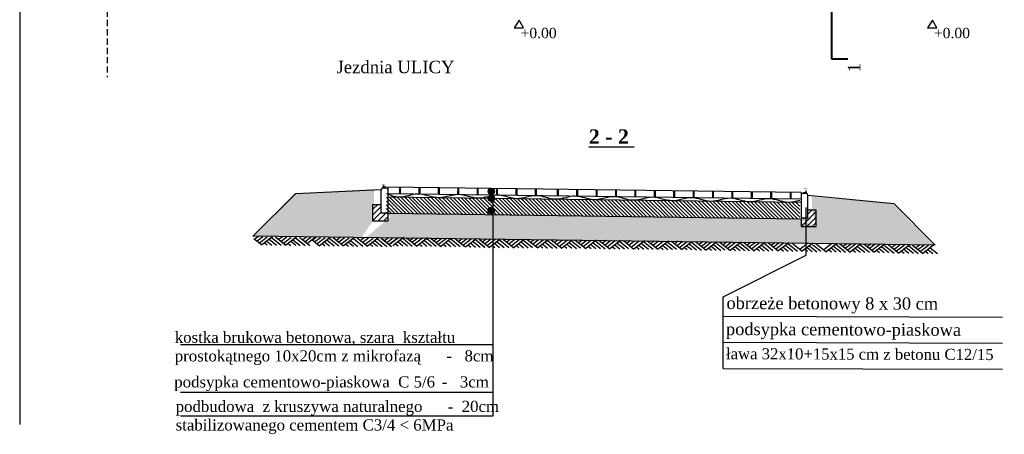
# Model space of a CAD drawing. Header units: metres. Extents: x 592 to 2592, y -1 to 2567.
# Tile 10 of 15: x 592 to 1783, y 1140 to 1641. Entities that reach past the tile are written whole.
import ezdxf

# ---------------------------------------------------------------- set-up
doc = ezdxf.new("R2010")
doc.units = ezdxf.units.M
doc.linetypes.add('DASHED', pattern=[0.75, 0.5, -0.25])
doc.layers.add('gruba', color=7, linetype='Continuous', lineweight=40)
doc.layers.add('krawędzie', color=7, linetype='Continuous', lineweight=30)
doc.styles.get("Standard").update_dxf_attribs({"font": 'simplex.shx'})

msp = doc.modelspace()

# ---------------------------------------------------------------- hatches: boundary and pattern name
h = msp.add_hatch()
h.set_pattern_fill('AR-SAND', color=32, scale=0.15, style=0)
h.set_pattern_definition([(37.5, (-7512.899, 74.341), (-0.2400047, 7.3411986), [0, -5.7912, 0, -6.477, 0, -6.19125]), (7.5, (-7512.899, 74.341), (6.742849, 10.752377), [0, -3.1242, 0, -5.2197, 0, -2.00025]), (327.5, (-7517.5854, 74.341), (11.8648856, 0.0215578), [0, -1.905, 0, -6.858, 0, -8.9535]), (317.5, (-7517.585, 74.341), (11.453347, 3.34394), [0, -0.9525, 0, -4.4958, 0, -5.1435])])
h.paths.add_polyline_path([(1647.773, 1419.01), (1550.683, 1427.338), (1550.651, 1411.334), (1555.559, 1391.297), (1545.237, 1370.909), (1697.496, 1368.737)])
h.paths.add_polyline_path([(1019.497, 1397.978), (1020.671, 1418.066), (1020.708, 1436.723), (924.254, 1431.372), (874.219, 1379.856), (1005.4, 1378.103)])
h = msp.add_hatch()
h.set_pattern_fill('LINE', color=250, angle=315)
h.set_pattern_definition([(315, (-7512.899, 74.341), (2.245064, 2.245064), [])])
h.paths.add_polyline_path([(1535.7, 1420.336), (1258.935, 1424.034), (1258.868, 1404.01), (1534.566, 1400.326), (1535.631, 1401.384)])
edge = h.paths.add_edge_path()
edge.add_line((1258.935, 1424.034), (1099.636, 1426.162))
edge.add_spline(control_points=[(1121.427, 1429.871), (1114.219, 1429.516), (1106.334, 1426.037), (1098.462, 1426.156), (1097.818, 1426.186)], knot_values=[678.67558119, 678.67558119, 678.67558119, 678.67558119, 700.62099894, 702.57538028, 702.57538028, 702.57538028, 702.57538028], degree=3, periodic=0)
edge.add_line((1097.818, 1426.186), (1051.307, 1426.808))
edge.add_spline(control_points=[(1051.307, 1426.808), (1051.123, 1426.808), (1050.94, 1426.81), (1050.757, 1426.815)], knot_values=[34.88788757, 34.88788757, 34.88788757, 34.88788757, 35.45215045, 35.45215045, 35.45215045, 35.45215045], degree=3, periodic=0)
edge.add_spline(control_points=[(1035.727, 1431.016), (1040.71, 1428.983), (1045.692, 1426.951), (1050.757, 1426.815)], knot_values=[0, 0, 0, 0, 15.60586359, 15.60586359, 15.60586359, 15.60586359], degree=3, periodic=0)
edge.add_line((1050.757, 1426.815), (1035.714, 1427.016))
edge.add_line((1035.714, 1427.016), (1035.651, 1408.016))
edge.add_line((1035.651, 1408.016), (1036.681, 1406.979))
edge.add_line((1036.681, 1406.979), (1258.868, 1404.01))
edge.add_line((1258.868, 1404.01), (1258.935, 1424.034))
for points in [[(1158.771, 1433.88, -1), (1166.484, 1433.88, -1)], [(1158.804, 1425.497, -1), (1166.517, 1425.497, -1)], [(1158.723, 1410.592, -1), (1166.436, 1410.592, -1)]]:
    msp.add_hatch(color=256).paths.add_polyline_path(points)
h = msp.add_hatch()
h.set_pattern_fill('LINE', color=256, scale=1.5, angle=135, style=0)
h.set_pattern_definition([(45, (687.337, 1585.1463), (-3.367596, 3.367596), [])])
h.paths.add_polyline_path([(1037.855, 1397.985), (1019.855, 1397.985), (1019.855, 1417.985), (1029.855, 1417.985), (1029.855, 1407.985), (1035.89, 1407.985), (1037.855, 1407.985)])
h.paths.add_polyline_path([(1035.101, 1406.64, -1), (1036.644, 1406.64, -1)], flags=16)
h = msp.add_hatch()
h.set_pattern_fill('AR-SAND', color=34, scale=0.1)
h.set_pattern_definition([(37.5, (-7512.899, 767.6726), (-0.1600031, 4.8941324), [0, -3.8608, 0, -4.318, 0, -4.1275]), (7.5, (-7512.899, 767.6726), (4.495233, 7.168251), [0, -2.0828, 0, -3.4798, 0, -1.3335]), (327.5, (-7516.0233, 767.6726), (7.9099237, 0.0143718), [0, -1.27, 0, -4.572, 0, -5.969]), (317.5, (-7516.023, 767.6726), (7.6355645, 2.229293), [0, -0.635, 0, -2.9972, 0, -3.429])])
edge = h.paths.add_edge_path()
edge.add_spline(control_points=[(1550.631, 1401.334), (1548.453, 1398.578), (1537.195, 1390.695), (1539.37, 1404.38), (1534.007, 1399.493), (1555.644, 1390.473)], knot_values=[0, 0, 0, 0, 7.86311226, 13.9200935, 24.35413567, 24.35413567, 24.35413567, 24.35413567], degree=3, periodic=0)
edge.add_line((1539.64, 1390.918), (1555.644, 1390.473))
edge.add_line((1555.644, 1390.473), (1545.237, 1370.909))
edge.add_line((1545.237, 1370.909), (1260.067, 1373.768))
edge.add_line((1260.067, 1373.768), (1258.868, 1404.01))
edge.add_line((1258.868, 1404.01), (1534.566, 1400.326))
edge.add_line((1534.566, 1400.326), (1535.631, 1401.384))
edge.add_line((1535.631, 1401.384), (1550.631, 1401.334))
h.paths.add_polyline_path([(1258.868, 1404.01), (1036.681, 1406.979), (1040.634, 1403), (1011.785, 1378.722), (1260.067, 1373.768)])
h = msp.add_hatch()
h.set_pattern_fill('LINE', color=256, scale=1.5, angle=45, style=0)
h.set_pattern_definition([(45, (687.337, 1578.466), (-3.367596, 3.367596), [])])
h.paths.add_polyline_path([(1537.202, 1391.305), (1555.202, 1391.305), (1555.202, 1411.305), (1545.202, 1411.305), (1545.202, 1401.305), (1539.167, 1401.305), (1537.202, 1401.305)])
h.paths.add_polyline_path([(1539.956, 1399.96, 1), (1538.413, 1399.96, 1)], flags=16)

# ---------------------------------------------------------------- linework, layer by layer
at = {"linetype": 'DASHED', "ltscale": 15}
msp.add_line((698.437, 2226.152), (698.009, 1571.823), dxfattribs=at)
at = {"color": 32}
for p, q in [((1032.146, 1441.356), (1032.146, 1437.566)), ((1035.586, 1438.97), (1030.9, 1438.97)), ((1030.9, 1437.97), (1035.586, 1437.97)), ((1032.146, 1438.97), (1031.633, 1438.566)), ((1032.146, 1437.97), (1031.633, 1437.566)), ((1032.146, 1438.97), (1031.889, 1438.768)), ((1032.66, 1439.375), (1032.146, 1438.97)), ((1032.403, 1439.172), (1032.146, 1438.97)), ((1032.66, 1438.375), (1032.146, 1437.97)), ((1539.471, 1432.29), (1544.157, 1432.29)), ((1544.157, 1431.29), (1539.471, 1431.29)), ((1542.397, 1432.694), (1542.911, 1432.29)), ((1542.397, 1431.694), (1542.911, 1431.29)), ((1542.654, 1432.492), (1542.911, 1432.29)), ((1542.911, 1434.676), (1542.911, 1430.885)), ((1542.911, 1432.29), (1543.424, 1431.885)), ((1542.911, 1432.29), (1543.167, 1432.088)), ((1542.911, 1431.29), (1543.424, 1430.885))]:
    msp.add_line(p, q, dxfattribs=at)
for p, q in [((874.219, 1379.856), (926.041, 1431.333)), ((926.041, 1431.333), (1029.497, 1435.978)), ((1029.497, 1407.978), (1029.497, 1435.978)), ((1031.14, 1437.97), (1035.175, 1437.97)), ((1037.536, 1438.977), (1037.479, 1407.978)), ((1537.521, 1424.297), (1037.514, 1430.977)), ((1537.521, 1432.297), (1037.536, 1438.977)), ((1051.584, 1438.865), (1051.558, 1430.865)), ((1052.584, 1438.838), (1052.557, 1430.838)), ((1075.049, 1438.52), (1075.022, 1430.52)), ((1076.049, 1438.492), (1076.022, 1430.492)), ((1098.513, 1438.181), (1098.486, 1430.181)), ((1099.513, 1438.154), (1099.486, 1430.154)), ((1121.978, 1437.875), (1121.951, 1429.875)), ((1122.978, 1437.848), (1122.951, 1429.848)), ((1145.442, 1437.537), (1145.416, 1429.537)), ((1146.442, 1437.509), (1146.415, 1429.509)), ((1164.367, 1433.841), (1164.367, 1162.055)), ((1168.907, 1437.222), (1168.88, 1429.222)), ((1169.907, 1437.195), (1169.88, 1429.195)), ((1192.371, 1436.909), (1192.345, 1428.909)), ((1193.371, 1436.881), (1193.345, 1428.881)), ((1215.834, 1436.595), (1215.807, 1428.595)), ((1216.833, 1436.568), (1216.807, 1428.568)), ((1242.364, 1436.246), (1242.337, 1428.246)), ((1243.364, 1436.219), (1243.337, 1428.219)), ((1265.828, 1435.932), (1265.802, 1427.932)), ((1266.828, 1435.904), (1266.801, 1427.904)), ((1289.293, 1435.617), (1289.266, 1427.617)), ((1290.293, 1435.59), (1290.266, 1427.59)), ((1312.757, 1435.302), (1312.731, 1427.302)), ((1313.757, 1435.275), (1313.731, 1427.275)), ((1336.222, 1434.988), (1336.195, 1426.988)), ((1337.222, 1434.96), (1337.195, 1426.96)), ((1359.686, 1434.674), (1359.66, 1426.674)), ((1360.686, 1434.647), (1360.66, 1426.647)), ((1383.151, 1434.367), (1383.124, 1426.368)), ((1384.151, 1434.34), (1384.124, 1426.34)), ((1406.616, 1434.053), (1406.589, 1426.053)), ((1407.616, 1434.026), (1407.589, 1426.026)), ((1430.08, 1433.738), (1430.054, 1425.738)), ((1431.08, 1433.711), (1431.053, 1425.711)), ((1453.545, 1433.424), (1453.518, 1425.424)), ((1454.545, 1433.396), (1454.518, 1425.396)), ((1477.009, 1433.109), (1476.983, 1425.109)), ((1478.009, 1433.082), (1477.983, 1425.082)), ((1500.474, 1432.794), (1500.447, 1424.794)), ((1501.474, 1432.767), (1501.447, 1424.767)), ((1523.938, 1432.48), (1523.912, 1424.48)), ((1524.938, 1432.452), (1524.912, 1424.452)), ((1537.521, 1432.297), (1537.578, 1401.297)), ((1543.917, 1431.29), (1539.881, 1431.29)), ((1545.559, 1429.297), (1649.56, 1418.972)), ((1545.559, 1401.297), (1545.559, 1429.297)), ((1019.497, 1397.978), (1019.497, 1417.978)), ((1019.497, 1417.978), (1029.497, 1417.978)), ((1037.497, 1417.978), (1037.497, 1414.978)), ((1537.521, 1420.297), (1037.501, 1426.977)), ((1699.368, 1368.831), (1649.56, 1418.972)), ((1029.497, 1407.978), (1037.497, 1407.978)), ((1037.497, 1407.978), (1037.497, 1397.978)), ((1536.353, 1400.288), (1038.468, 1406.94)), ((1537.559, 1411.297), (1537.559, 1408.297)), ((1543.246, 1356.499), (1543.246, 1414.47)), ((1555.559, 1411.297), (1545.559, 1411.297)), ((1555.559, 1391.297), (1555.559, 1411.297)), ((1037.497, 1397.978), (1019.497, 1397.978)), ((1545.559, 1401.297), (1537.559, 1401.297)), ((1537.559, 1401.297), (1537.559, 1391.297)), ((1537.559, 1391.297), (1555.559, 1391.297)), ((1699.368, 1368.831), (874.219, 1379.856)), ((1443.205, 1306.167), (1543.246, 1356.499)), ((1443.205, 1219.801), (1443.205, 1306.167)), ((1443.415, 1282.8), (1780.916, 1281.675)), ((1443.31, 1251.301), (1780.916, 1250.175)), ((1164.367, 1248.392), (786.645, 1248.392)), ((1443.205, 1219.801), (1780.916, 1218.675)), ((1164.367, 1190.642), (786.645, 1190.642)), ((1164.367, 1162.055), (786.645, 1162.055))]:
    msp.add_line(p, q)
at = {"color": 3}
for p, q in [((875.515, 1376.833), (885.162, 1369.05)), ((880.972, 1379.077), (876.758, 1375.83)), ((886.247, 1378.724), (879.559, 1373.57)), ((891.746, 1378.544), (882.36, 1371.31)), ((898.028, 1378.966), (885.162, 1369.05)), ((897.246, 1378.364), (885.162, 1369.05)), ((888.403, 1371.548), (891.588, 1368.979)), ((888.403, 1371.548), (891.588, 1368.979)), ((891.254, 1373.745), (897.24, 1368.916)), ((891.254, 1373.745), (897.24, 1368.916)), ((894.105, 1375.942), (902.892, 1368.853)), ((894.105, 1375.942), (902.892, 1368.853)), ((896.955, 1378.139), (908.544, 1368.79)), ((896.955, 1378.139), (908.544, 1368.79)), ((901.652, 1378.847), (914.196, 1368.727)), ((902.463, 1378.193), (914.196, 1368.727)), ((910.006, 1378.754), (905.792, 1375.507)), ((915.281, 1378.401), (908.593, 1373.247)), ((920.781, 1378.22), (911.395, 1370.987)), ((927.062, 1378.643), (914.196, 1368.727)), ((926.281, 1378.04), (914.196, 1368.727)), ((917.046, 1370.924), (920.231, 1368.354)), ((920.288, 1373.422), (926.274, 1368.592)), ((920.288, 1373.422), (926.274, 1368.592)), ((922.748, 1375.318), (931.535, 1368.228)), ((925.99, 1377.816), (937.578, 1368.466)), ((930.686, 1378.524), (943.23, 1368.403)), ((939.04, 1378.431), (934.827, 1375.183)), ((944.315, 1378.077), (937.628, 1372.923)), ((949.815, 1377.897), (940.429, 1370.663)), ((945.309, 1375.939), (954.955, 1368.156)), ((950.765, 1378.183), (946.551, 1374.936)), ((956.04, 1377.83), (949.352, 1372.676)), ((961.54, 1377.65), (952.154, 1370.416)), ((967.821, 1378.072), (954.955, 1368.156)), ((967.04, 1377.469), (954.955, 1368.156)), ((958.196, 1370.654), (961.381, 1368.085)), ((958.196, 1370.654), (961.381, 1368.085)), ((961.047, 1372.851), (967.033, 1368.022)), ((961.047, 1372.851), (967.033, 1368.022)), ((963.898, 1375.048), (972.685, 1367.959)), ((963.898, 1375.048), (972.685, 1367.959)), ((966.749, 1377.245), (978.337, 1367.896)), ((966.749, 1377.245), (978.337, 1367.896)), ((971.445, 1377.953), (983.989, 1367.833)), ((972.257, 1377.299), (983.989, 1367.833)), ((979.799, 1377.86), (975.586, 1374.613)), ((985.074, 1377.507), (978.387, 1372.353)), ((990.574, 1377.326), (981.188, 1370.093)), ((996.855, 1377.748), (983.989, 1367.833)), ((996.074, 1377.146), (983.989, 1367.833)), ((986.84, 1370.03), (990.024, 1367.46)), ((990.081, 1372.528), (996.067, 1367.698)), ((990.081, 1372.528), (996.067, 1367.698)), ((992.541, 1374.424), (1001.328, 1367.334)), ((995.783, 1376.922), (1007.371, 1367.572)), ((1000.48, 1377.63), (1013.023, 1367.509)), ((1008.833, 1377.537), (1004.62, 1374.289)), ((1014.108, 1377.183), (1007.421, 1372.029)), ((1019.608, 1377.003), (1010.222, 1369.769)), ((1025.89, 1377.425), (1013.023, 1367.509)), ((1025.108, 1376.823), (1013.023, 1367.509)), ((1016.265, 1370.007), (1019.45, 1367.438)), ((1016.265, 1370.007), (1019.45, 1367.438)), ((1019.115, 1372.204), (1025.102, 1367.375)), ((1019.115, 1372.204), (1025.102, 1367.375)), ((1021.966, 1374.401), (1030.754, 1367.312)), ((1021.966, 1374.401), (1030.754, 1367.312)), ((1024.817, 1376.599), (1036.406, 1367.249)), ((1024.817, 1376.599), (1036.406, 1367.249)), ((1029.514, 1377.306), (1042.058, 1367.186)), ((1030.325, 1376.652), (1042.058, 1367.186)), ((1037.868, 1377.213), (1033.654, 1373.966)), ((1043.143, 1376.86), (1036.455, 1371.706)), ((1048.642, 1376.68), (1039.256, 1369.446)), ((1050.297, 1377.501), (1040.911, 1370.268)), ((1056.579, 1377.923), (1043.712, 1368.008)), ((1055.797, 1377.321), (1043.712, 1368.008)), ((1046.954, 1370.506), (1050.139, 1367.936)), ((1046.954, 1370.506), (1050.139, 1367.936)), ((1049.805, 1372.703), (1055.791, 1367.873)), ((1049.805, 1372.703), (1055.791, 1367.873)), ((1052.655, 1374.9), (1061.443, 1367.81)), ((1052.655, 1374.9), (1061.443, 1367.81)), ((1055.506, 1377.097), (1067.095, 1367.747)), ((1055.506, 1377.097), (1067.095, 1367.747)), ((1060.203, 1377.805), (1072.747, 1367.684)), ((1061.014, 1377.15), (1072.747, 1367.684)), ((1068.557, 1377.712), (1064.343, 1374.464)), ((1073.832, 1377.358), (1067.144, 1372.204)), ((1079.332, 1377.178), (1069.945, 1369.944)), ((1085.613, 1377.6), (1072.747, 1367.684)), ((1084.831, 1376.998), (1072.747, 1367.684)), ((1075.988, 1370.182), (1079.173, 1367.613)), ((1075.988, 1370.182), (1079.173, 1367.613)), ((1078.839, 1372.379), (1084.825, 1367.55)), ((1078.839, 1372.379), (1084.825, 1367.55)), ((1081.69, 1374.576), (1090.477, 1367.487)), ((1081.69, 1374.576), (1090.477, 1367.487)), ((1084.54, 1376.773), (1096.129, 1367.424)), ((1084.54, 1376.773), (1096.129, 1367.424)), ((1089.237, 1377.481), (1101.781, 1367.361)), ((1090.048, 1376.827), (1101.781, 1367.361)), ((1097.591, 1377.388), (1093.377, 1374.141)), ((1102.866, 1377.035), (1096.179, 1371.881)), ((1108.366, 1376.854), (1098.98, 1369.621)), ((1113.866, 1376.674), (1101.781, 1367.361)), ((1105.022, 1369.859), (1108.207, 1367.289)), ((1107.873, 1372.056), (1113.859, 1367.226)), ((1110.724, 1374.253), (1119.511, 1367.163)), ((1113.575, 1376.45), (1125.163, 1367.1)), ((1119.083, 1376.503), (1130.815, 1367.038)), ((1127.437, 1376.41), (1123.223, 1373.163)), ((1132.712, 1376.057), (1126.024, 1370.903)), ((1138.211, 1375.876), (1128.825, 1368.643)), ((1143.711, 1375.696), (1131.627, 1366.383)), ((1137.719, 1371.078), (1143.705, 1366.248)), ((1140.569, 1373.275), (1149.357, 1366.185)), ((1143.42, 1375.472), (1155.009, 1366.123)), ((1143.93, 1375.061), (1154.317, 1366.68)), ((1148.117, 1376.18), (1160.661, 1366.06)), ((1149.74, 1374.871), (1154.367, 1371.137)), ((1156.471, 1376.087), (1152.257, 1372.84)), ((1161.746, 1375.733), (1155.058, 1370.58)), ((1167.246, 1375.553), (1157.86, 1368.32)), ((1173.527, 1375.975), (1160.661, 1366.06)), ((1172.746, 1375.373), (1160.661, 1366.06)), ((1166.753, 1370.755), (1172.739, 1365.925)), ((1166.753, 1370.755), (1172.739, 1365.925)), ((1169.604, 1372.952), (1178.391, 1365.862)), ((1169.604, 1372.952), (1178.391, 1365.862)), ((1172.455, 1375.149), (1184.043, 1365.799)), ((1172.455, 1375.149), (1184.043, 1365.799)), ((1177.151, 1375.857), (1189.695, 1365.736)), ((1177.963, 1375.202), (1189.695, 1365.736)), ((1185.505, 1375.763), (1181.291, 1372.516)), ((1190.78, 1375.41), (1184.093, 1370.256)), ((1196.28, 1375.23), (1186.894, 1367.996)), ((1202.561, 1375.652), (1189.695, 1365.736)), ((1201.78, 1375.05), (1189.695, 1365.736)), ((1195.787, 1370.431), (1201.773, 1365.602)), ((1198.638, 1372.628), (1207.425, 1365.539)), ((1201.998, 1374.414), (1212.386, 1366.034)), ((1206.186, 1375.533), (1218.729, 1365.413)), ((1207.808, 1374.224), (1212.436, 1370.491)), ((1214.539, 1375.44), (1210.326, 1372.193)), ((1219.814, 1375.087), (1213.127, 1369.933)), ((1225.314, 1374.906), (1215.928, 1367.673)), ((1231.596, 1375.329), (1218.729, 1365.413)), ((1224.821, 1370.108), (1230.808, 1365.278)), ((1224.821, 1370.108), (1230.808, 1365.278)), ((1227.672, 1372.305), (1236.46, 1365.215)), ((1227.672, 1372.305), (1236.46, 1365.215)), ((1230.523, 1374.502), (1242.112, 1365.152)), ((1230.523, 1374.502), (1242.112, 1365.152)), ((1235.22, 1375.21), (1247.764, 1365.089)), ((1243.574, 1375.117), (1239.36, 1371.869)), ((1248.849, 1374.763), (1242.161, 1369.609)), ((1254.348, 1374.583), (1244.962, 1367.349)), ((1260.63, 1375.005), (1247.764, 1365.089)), ((1253.856, 1369.784), (1259.842, 1364.955)), ((1256.707, 1371.982), (1265.494, 1364.892)), ((1260.067, 1373.768), (1270.455, 1365.387)), ((1264.254, 1374.886), (1276.798, 1364.766)), ((1272.608, 1374.793), (1268.394, 1371.546)), ((1277.883, 1374.44), (1271.195, 1369.286)), ((1283.383, 1374.26), (1273.997, 1367.026)), ((1289.664, 1374.682), (1276.798, 1364.766)), ((1282.89, 1369.461), (1288.876, 1364.632)), ((1282.89, 1369.461), (1288.876, 1364.632)), ((1285.741, 1371.658), (1294.528, 1364.569)), ((1285.741, 1371.658), (1294.528, 1364.569)), ((1288.592, 1373.855), (1300.18, 1364.506)), ((1288.592, 1373.855), (1300.18, 1364.506)), ((1293.288, 1374.563), (1305.832, 1364.443)), ((1301.642, 1374.47), (1297.429, 1371.223)), ((1306.917, 1374.116), (1300.23, 1368.963)), ((1312.417, 1373.936), (1303.031, 1366.703)), ((1318.699, 1374.358), (1305.832, 1364.443)), ((1314.775, 1371.335), (1323.562, 1364.245)), ((1318.135, 1373.121), (1328.523, 1364.74)), ((1322.323, 1374.24), (1334.866, 1364.119)), ((1330.676, 1374.147), (1326.463, 1370.899)), ((1335.951, 1373.793), (1329.264, 1368.639)), ((1341.451, 1373.613), (1332.065, 1366.379)), ((1347.733, 1374.035), (1334.866, 1364.119)), ((1343.809, 1371.011), (1352.597, 1363.922)), ((1343.809, 1371.011), (1352.597, 1363.922)), ((1346.66, 1373.208), (1358.249, 1363.859)), ((1346.66, 1373.208), (1358.249, 1363.859)), ((1351.357, 1373.916), (1363.901, 1363.796)), ((1359.711, 1373.823), (1355.497, 1370.576)), ((1364.986, 1373.47), (1358.298, 1368.316)), ((1370.486, 1373.29), (1361.099, 1366.056)), ((1376.767, 1373.712), (1363.901, 1363.796)), ((1372.844, 1370.688), (1381.631, 1363.599)), ((1376.204, 1372.474), (1386.592, 1364.093)), ((1380.391, 1373.593), (1392.935, 1363.473)), ((1388.745, 1373.5), (1384.531, 1370.253)), ((1394.02, 1373.146), (1387.333, 1367.993)), ((1399.52, 1372.966), (1390.134, 1365.733)), ((1405.159, 1372.893), (1392.935, 1363.473)), ((1401.878, 1370.365), (1410.665, 1363.275)), ((1401.878, 1370.365), (1410.665, 1363.275)), ((1405.275, 1372.121), (1416.863, 1362.772)), ((1405.275, 1372.121), (1416.863, 1362.772)), ((1409.972, 1372.829), (1422.515, 1362.709)), ((1418.325, 1372.736), (1414.112, 1369.489)), ((1423.6, 1372.382), (1416.913, 1367.229)), ((1429.1, 1372.202), (1419.714, 1364.969)), ((1435.382, 1372.624), (1422.515, 1362.709)), ((1431.458, 1369.601), (1440.246, 1362.511)), ((1434.819, 1371.387), (1445.206, 1363.006)), ((1439.006, 1372.506), (1451.55, 1362.385)), ((1447.36, 1372.413), (1443.146, 1369.165)), ((1452.635, 1372.059), (1445.947, 1366.905)), ((1458.135, 1371.879), (1448.748, 1364.645)), ((1464.416, 1372.301), (1451.55, 1362.385)), ((1463.343, 1371.474), (1474.932, 1362.125)), ((1463.343, 1371.474), (1474.932, 1362.125)), ((1468.04, 1372.182), (1480.584, 1362.062)), ((1476.394, 1372.089), (1472.18, 1368.842)), ((1481.669, 1371.736), (1474.982, 1366.582)), ((1487.169, 1371.555), (1477.783, 1364.322)), ((1493.45, 1371.978), (1480.584, 1362.062)), ((1492.887, 1370.74), (1503.275, 1362.359)), ((1497.074, 1371.859), (1509.618, 1361.738)), ((1505.428, 1371.766), (1501.215, 1368.518)), ((1510.703, 1371.412), (1504.016, 1366.258)), ((1516.203, 1371.232), (1506.817, 1363.998)), ((1522.485, 1371.654), (1509.618, 1361.738)), ((1521.412, 1370.828), (1533, 1361.478)), ((1521.412, 1370.828), (1533, 1361.478)), ((1526.109, 1371.535), (1538.652, 1361.415)), ((1545.237, 1370.909), (1535.851, 1363.675)), ((1551.519, 1371.331), (1538.652, 1361.415)), ((1550.951, 1369.771), (1561.339, 1361.39)), ((1555.139, 1370.889), (1567.682, 1360.769)), ((1574.267, 1370.263), (1564.881, 1363.029)), ((1580.549, 1370.685), (1567.682, 1360.769)), ((1579.476, 1369.858), (1591.065, 1360.509)), ((1579.476, 1369.858), (1591.065, 1360.509)), ((1584.173, 1370.566), (1596.717, 1360.446)), ((1592.527, 1370.473), (1588.313, 1367.226)), ((1597.802, 1370.119), (1591.114, 1364.966)), ((1603.302, 1369.939), (1593.915, 1362.706)), ((1609.583, 1370.361), (1596.717, 1360.446)), ((1608.51, 1369.535), (1620.099, 1360.185)), ((1613.207, 1370.243), (1625.751, 1360.122)), ((1621.561, 1370.15), (1617.347, 1366.902)), ((1626.836, 1369.796), (1620.149, 1364.642)), ((1632.336, 1369.616), (1622.95, 1362.382)), ((1638.617, 1370.038), (1625.751, 1360.122)), ((1134.868, 1368.881), (1138.053, 1366.311)), ((1163.902, 1368.558), (1167.087, 1365.988)), ((1163.902, 1368.558), (1167.087, 1365.988)), ((1192.936, 1368.234), (1196.121, 1365.665)), ((1221.971, 1367.911), (1225.156, 1365.341)), ((1221.971, 1367.911), (1225.156, 1365.341)), ((1251.005, 1367.587), (1254.19, 1365.018)), ((1280.039, 1367.264), (1283.224, 1364.695)), ((1280.039, 1367.264), (1283.224, 1364.695)), ((1309.073, 1366.941), (1312.258, 1364.371)), ((1311.924, 1369.138), (1317.91, 1364.308)), ((1338.108, 1366.617), (1341.293, 1364.048)), ((1338.108, 1366.617), (1341.293, 1364.048)), ((1340.959, 1368.814), (1346.945, 1363.985)), ((1340.959, 1368.814), (1346.945, 1363.985)), ((1367.142, 1366.294), (1370.327, 1363.724)), ((1369.993, 1368.491), (1375.979, 1363.661)), ((1396.176, 1365.971), (1399.361, 1363.401)), ((1396.176, 1365.971), (1399.361, 1363.401)), ((1399.027, 1368.168), (1405.013, 1363.338)), ((1399.027, 1368.168), (1405.013, 1363.338)), ((1425.757, 1365.207), (1428.942, 1362.637)), ((1428.608, 1367.404), (1434.594, 1362.574)), ((1454.791, 1364.883), (1457.976, 1362.314)), ((1454.791, 1364.883), (1457.976, 1362.314)), ((1457.642, 1367.08), (1463.628, 1362.251)), ((1457.642, 1367.08), (1463.628, 1362.251)), ((1460.493, 1369.277), (1469.28, 1362.188)), ((1460.493, 1369.277), (1469.28, 1362.188)), ((1483.825, 1364.56), (1487.01, 1361.99)), ((1486.676, 1366.757), (1492.662, 1361.927)), ((1489.527, 1368.954), (1498.314, 1361.864)), ((1512.859, 1364.236), (1516.044, 1361.667)), ((1512.859, 1364.236), (1516.044, 1361.667)), ((1515.71, 1366.434), (1521.696, 1361.604)), ((1515.71, 1366.434), (1521.696, 1361.604)), ((1518.561, 1368.631), (1527.348, 1361.541)), ((1518.561, 1368.631), (1527.348, 1361.541)), ((1541.894, 1363.913), (1545.079, 1361.344)), ((1544.74, 1365.787), (1550.726, 1360.958)), ((1547.591, 1367.984), (1556.378, 1360.895)), ((1570.924, 1363.267), (1574.109, 1360.697)), ((1570.924, 1363.267), (1574.109, 1360.697)), ((1573.775, 1365.464), (1579.761, 1360.635)), ((1573.775, 1365.464), (1579.761, 1360.635)), ((1576.625, 1367.661), (1585.413, 1360.572)), ((1576.625, 1367.661), (1585.413, 1360.572)), ((1599.958, 1362.944), (1603.143, 1360.374)), ((1602.809, 1365.141), (1608.795, 1360.311)), ((1605.66, 1367.338), (1614.447, 1360.248)), ((1628.992, 1362.62), (1632.177, 1360.051)), ((1631.843, 1364.817), (1637.829, 1359.988)), ((1634.694, 1367.014), (1643.481, 1359.925)), ((1638.355, 1368.558), (1649.944, 1359.208)), ((1643.052, 1369.265), (1655.596, 1359.145)), ((1651.406, 1369.172), (1647.192, 1365.925)), ((1656.681, 1368.819), (1649.993, 1363.665)), ((1662.18, 1368.639), (1652.794, 1361.405)), ((1668.462, 1369.061), (1655.596, 1359.145)), ((1658.837, 1361.643), (1662.022, 1359.074)), ((1661.688, 1363.84), (1667.674, 1359.011)), ((1664.539, 1366.037), (1673.326, 1358.948)), ((1667.389, 1368.234), (1678.978, 1358.885)), ((1672.086, 1368.942), (1684.63, 1358.822)), ((1680.44, 1368.849), (1676.226, 1365.602)), ((1685.715, 1368.495), (1679.028, 1363.342)), ((1691.215, 1368.315), (1681.829, 1361.082)), ((1697.496, 1368.737), (1684.63, 1358.822)), ((1687.871, 1361.32), (1691.056, 1358.75)), ((1690.722, 1363.517), (1696.708, 1358.687)), ((1693.573, 1365.714), (1702.36, 1358.624))]:
    msp.add_line(p, q, dxfattribs=at)
for centre in [(1162.627, 1433.88), (1162.661, 1425.497), (1162.58, 1410.592)]:
    msp.add_circle(centre, 3.856)
for centre, start, end in [((1031.497, 1435.978), 90, 180), ((1035.53, 1435.978), 0, 90), ((1539.526, 1429.297), 90, 180), ((1543.559, 1429.297), 0, 90)]:
    msp.add_arc(centre, 2, start, end)
msp.add_spline([(1085.713, 1428.392), (1073.235, 1430.559), (1050.757, 1426.815), (1035.727, 1431.016)], degree=3)
msp.add_open_spline([(1535.734, 1422.815), (1531.189, 1421.745), (1518.777, 1418.237), (1498.739, 1428.835), (1475.104, 1417.142), (1451.81, 1429.466), (1428.175, 1417.767), (1404.88, 1430.097), (1381.246, 1418.396), (1357.951, 1430.714), (1334.317, 1419.025), (1311.022, 1431.343), (1287.387, 1419.65), (1264.093, 1431.974), (1240.458, 1420.274), (1217.164, 1432.608), (1193.526, 1420.89), (1170.235, 1433.275), (1146.6, 1421.528), (1123.296, 1433.816), (1102.891, 1424.103), (1090.39, 1427.224), (1085.713, 1428.392)], degree=3, knots=[258.30416302, 258.30416302, 258.30416302, 258.30416302, 272.09164017, 295.93667161, 319.702598, 343.54802673, 367.31430748, 391.16013371, 414.92676903, 438.7716019, 462.53735118, 486.38238262, 510.14830901, 533.99373774, 557.7600185, 581.60584472, 605.37248005, 629.22298882, 652.99380283, 676.8474143, 700.62099894, 714.83360738, 714.83360738, 714.83360738, 714.83360738])
at = {"layer": 'Defpoints'}
msp.add_line((592.276, 2567.125), (592.276, 1152.125), dxfattribs=at)
at = {"layer": 'gruba', "lineweight": 40}
for p, q in [((1573.911, 1658.43), (1573.911, 1599.165)), ((1573.933, 1653.36), (1573.933, 1594.095)), ((1573.933, 1594.095), (1593.819, 1594.095))]:
    msp.add_line(p, q, dxfattribs=at)
at = {"layer": 'krawędzie', "flags": 128}
for points in [[(1196.233, 1640.962), (1190.447, 1631.664), (1201.724, 1631.664), (1196.233, 1640.962)], [(1696.141, 1640.962), (1690.355, 1631.664), (1701.631, 1631.664), (1696.141, 1640.962)]]:
    msp.add_lwpolyline(points, dxfattribs=at)

# ---------------------------------------------------------------- texts
for s, insert, char_height, width, attachment_point, rotation in [('{\\fTimes New Roman|b0|i0|c238|p18;\\H0.7143x;+0.00\\H1.4x;^I^I}', (1197.992, 1636.538), 17.5, 78.47008, 1, 359.985554), ('{\\fTimes New Roman|b0|i0|c238|p18;\\H0.7143x;+0.00\\H1.4x;^I^I}', (1697.9, 1636.538), 17.5, 78.47008, 1, 359.985554), ('{\\fTimes New Roman|b0|i0|c238|p18;Jezdnia ULICY }', (1046.787, 1584.083), 15, 384.02891, 5, 0.01812), ('{\\fTimes New Roman|b0|i0|c238|p18;\\W1;\\C7; obrzeże betonowy 8 x 30 cm^I^I^I}', (1441.581, 1306.275), 14.7, 641.581, 1, 359.808937), ('{\\W1;\\fTimes New Roman|b0|i0|c238|p18; podsypka cementowo-piaskowa ^I}', (1440.97, 1274.777), 14.7, 641.581, 1, 359.808937), ('{\\fTimes New Roman|b0|i0|c238|p18;\\W1; \\H0.9091x;ława 32x10+15x15 cm z betonu \\C7;C12/15\\H1.1x;\\C256;^I^I}', (1440.97, 1245.644), 14.7, 641.581, 1, 359.808937)]:
    msp.add_mtext(s, dxfattribs=dict(insert=insert, char_height=char_height, width=width, attachment_point=attachment_point, rotation=rotation))
at = {"color": 32}
for s, insert, char_height, width, attachment_point, rotation in [('{\\fTimes New Roman|b0|i0|c238|p18;1}', (1601.364, 1583.414), 15, 218.41364, 5, 90.014446), ('{\\fTimes New Roman|b0|i0|c238|p18;\\H0.7143x;1\\H1.4x;^I^I}', (1028.56, 1440.246), 5.25, 15.37586, 1, 90.135356), ('{\\fTimes New Roman|b0|i0|c238|p18;\\H0.7143x;1\\H1.4x;^I^I}', (1546.496, 1433.566), 5.25, 15.37586, 3, 269.864644)]:
    msp.add_mtext(s, dxfattribs=dict(at, insert=insert, char_height=char_height, width=width, attachment_point=attachment_point, rotation=rotation))
at = {"color": 32, "insert": (1273.938, 1508.82), "char_height": 7, "width": 315.34898, "attachment_point": 1}
msp.add_mtext('{\\fTimes New Roman|b1|i0|c238|p18;\\H2.5x;\\W1;\\L 2 - 2 \\fTimes New Roman|b0|i0|c238|p18;\\H0.4x;\\l^I^I^I}', dxfattribs=at)
at = {"color": 7, "char_height": 13.475, "width": 712.5076, "attachment_point": 1}
for s, insert in [('{\\fTimes New Roman|b0|i0|c238|p18;kostka brukowa betonowa, szara  kształtu \\Pprostokątnego 10x20cm z mikrofazą      -   8cm\\P^I}', (779.825, 1264.124)), ('{\\fTimes New Roman|b0|i0|c238|p18;podsypka cementowo-piaskowa  C 5/6^I-   3cm}', (779.196, 1210.209)), ('\\A1;{\\fTimes New Roman|b0|i0|c238|p18;podbudowa  z kruszywa naturalnego      -  20cm\\Pstabilizowanego cementem C3/4 < 6MPa}', (780.923, 1180.61))]:
    msp.add_mtext(s, dxfattribs=dict(at, insert=insert))

doc.saveas('drawing.dxf')
